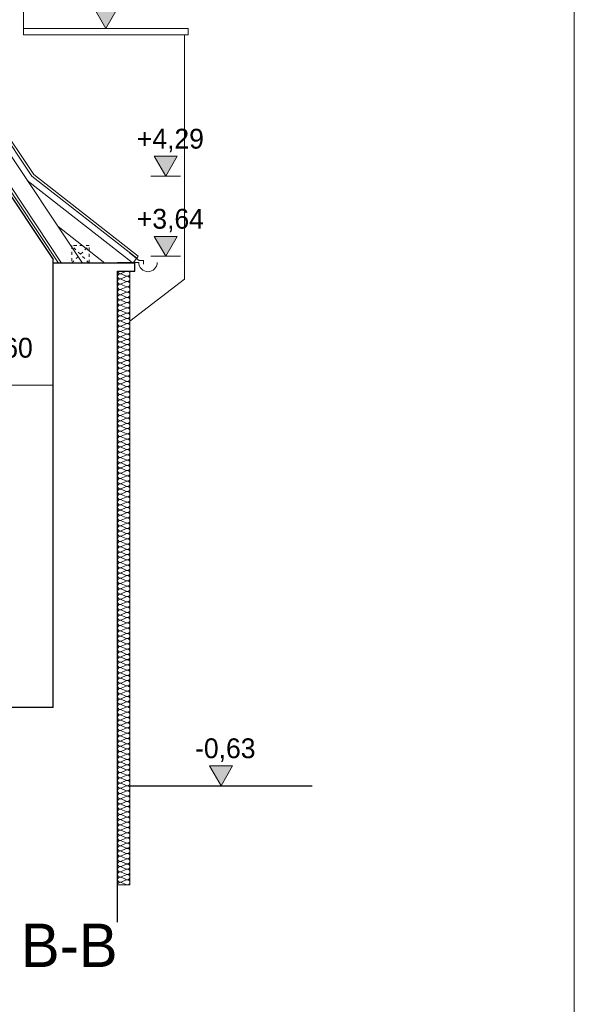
# Model space of a CAD drawing. Extents: x -623047 to -259286, y -27077 to 153279.
# Tile 9 of 190: x -586774 to -582297, y -14723 to -6782. Entities that reach past the tile are written whole.
import ezdxf

# ---------------------------------------------------------------- set-up
doc = ezdxf.new("R2010")
doc.units = 0
doc.header["$MEASUREMENT"] = 0
doc.linetypes.add('Hidden Line', pattern=[50, 25, -25])
for name, color, linetype, lineweight in [('Arch opisy_Nr_Pióra__21', 7, 'Continuous', 9), ('ARCH TABELA_Nr_Pióra__21', 7, 'Continuous', 9), ('INWENT BALUSTRADY_Nr_Pióra__21', 7, 'Continuous', 9), ('INWENT DACH_Nr_Pióra__21', 7, 'Continuous', 9), ('INWENT KONST. DREWNIANA_Nr_Pióra__1', 7, 'Continuous', 25), ('INWENT KONST. DREWNIANA_Nr_Pióra__21', 7, 'Continuous', 9), ('INWENT RURY SPUSTOWE_Nr_Pióra__21', 7, 'Continuous', 9), ('INWENT STROPY_Nr_Pióra__1', 7, 'Continuous', 25), ('INWENT TEREN_Nr_Pióra__1', 7, 'Continuous', 25), ('INWENT WYMIARY_Nr_Pióra__21', 7, 'Continuous', 9), ('INWENT.ŚCIANY_Nr_Pióra__1', 7, 'Continuous', 25), ('Istniejące stropy_Nr_Pióra__21', 7, 'Continuous', 9)]:
    doc.layers.add(name, color=color, linetype=linetype, lineweight=lineweight)
doc.layers.add('Inwent Izolacje', color=7, linetype='Continuous')
doc.layers.add('INWENT WYMIARY', color=7, linetype='Continuous')
for name, color, linetype, lineweight, true_color in [('Inwent Izolacje_Nr_Pióra__2', 7, 'Continuous', 13, 0x7f7f7f), ('INWENT.ŚCIANY_Nr_Pióra__2', 7, 'Continuous', 13, 0x7f7f7f), ('INWENT.ŚCIANY_Nr_Pióra__3', 7, 'Continuous', 13, 0xff6600)]:
    doc.layers.add(name, color=color, linetype=linetype, lineweight=lineweight, true_color=true_color)
doc.styles.add('GENERATED_STYLE_2', font='txt')
doc.styles.add('GENERATED_STYLE_6', font='txt')

# ---------------------------------------------------------------- blocks, each defined once
blk = doc.blocks.new('Izolacja cieplna 14_93', base_point=(-585983.4, -12959.6))
at = {"layer": 'Inwent Izolacje_Nr_Pióra__2', "linetype": 'Continuous'}
for p, q in [((-585913.2, -12961.4), (-585953.6, -12978.9)), ((-585953.6, -12982.4), (-585913.2, -13000)), ((-585913.2, -13003.5), (-585953.6, -13021)), ((-585953.6, -13024.5), (-585913.2, -13042.1)), ((-585913.2, -13045.6), (-585953.6, -13063.1)), ((-585953.6, -13066.6), (-585913.2, -13084.2)), ((-585913.2, -13087.7), (-585953.6, -13105.2)), ((-585953.6, -13108.8), (-585913.2, -13126.3)), ((-585913.2, -13129.8), (-585953.6, -13147.3)), ((-585953.6, -13150.9), (-585913.2, -13168.4)), ((-585913.2, -13171.9), (-585953.6, -13189.4)), ((-585953.6, -13193), (-585913.2, -13210.5)), ((-585913.2, -13214), (-585953.6, -13231.5)), ((-585953.6, -13235.1), (-585913.2, -13252.6)), ((-585913.2, -13256.1), (-585953.6, -13273.6)), ((-585953.6, -13277.2), (-585913.2, -13294.7)), ((-585913.2, -13298.2), (-585953.6, -13315.7)), ((-585953.6, -13319.3), (-585913.2, -13336.8)), ((-585913.2, -13340.3), (-585953.6, -13357.8)), ((-585953.6, -13361.4), (-585913.2, -13378.9)), ((-585913.2, -13382.4), (-585953.6, -13400)), ((-585953.6, -13403.5), (-585913.2, -13421)), ((-585913.2, -13424.5), (-585953.6, -13442.1)), ((-585953.6, -13445.6), (-585913.2, -13463.1)), ((-585913.2, -13466.6), (-585953.6, -13484.2)), ((-585953.6, -13487.7), (-585913.2, -13505.2)), ((-585913.2, -13508.8), (-585953.6, -13526.3)), ((-585953.6, -13529.8), (-585913.2, -13547.3)), ((-585913.2, -13550.9), (-585953.6, -13568.4)), ((-585953.6, -13571.9), (-585913.2, -13589.4)), ((-585913.2, -13593), (-585953.6, -13610.5)), ((-585953.6, -13614), (-585913.2, -13631.5)), ((-585913.2, -13635.1), (-585953.6, -13652.6)), ((-585953.6, -13656.1), (-585913.2, -13673.6)), ((-585913.2, -13677.2), (-585953.6, -13694.7)), ((-585953.6, -13698.2), (-585913.2, -13715.7)), ((-585913.2, -13719.3), (-585953.6, -13736.8)), ((-585953.6, -13740.3), (-585913.2, -13757.8))]:
    blk.add_line(p, q, dxfattribs=at)
for centre, start_param, end_param in [((-585962.1, -13001.7), 1.158004, 5.125183), ((-585962.1, -13043.8), 1.158004, 5.125183), ((-585962.1, -12959.6), 3.141593, 5.125182), ((-585904.7, -12980.7), 4.299595, 8.266775), ((-585904.7, -13022.8), 4.299595, 8.266775), ((-585962.1, -13085.9), 1.158004, 5.125183), ((-585904.7, -13064.9), 4.299595, 8.266775), ((-585904.7, -13107), 4.299595, 8.266775), ((-585962.1, -13128), 1.158004, 5.125183), ((-585962.1, -13170.1), 1.158004, 5.125183), ((-585904.7, -13149.1), 4.299595, 8.266775), ((-585904.7, -13191.2), 4.299595, 8.266775), ((-585962.1, -13212.2), 1.158004, 5.125183), ((-585962.1, -13254.4), 1.158004, 5.125183), ((-585904.7, -13233.3), 4.299595, 8.266775), ((-585904.7, -13275.4), 4.299595, 8.266775), ((-585962.1, -13296.5), 1.158004, 5.125183), ((-585962.1, -13338.6), 1.158004, 5.125183), ((-585904.7, -13317.5), 4.299595, 8.266775), ((-585904.7, -13359.6), 4.299595, 8.266775), ((-585962.1, -13380.7), 1.158004, 5.125183), ((-585962.1, -13422.8), 1.158004, 5.125183), ((-585904.7, -13401.7), 4.299595, 8.266775), ((-585962.1, -13464.9), 1.158004, 5.125183), ((-585962.1, -13507), 1.158004, 5.125183), ((-585904.7, -13443.8), 4.299595, 8.266775), ((-585904.7, -13485.9), 4.299595, 8.266775), ((-585962.1, -13549.1), 1.158004, 5.125183), ((-585962.1, -13591.2), 1.158004, 5.125183), ((-585904.7, -13528), 4.299595, 8.266775), ((-585904.7, -13570.1), 4.299595, 8.266775), ((-585962.1, -13633.3), 1.158004, 5.125183), ((-585962.1, -13675.4), 1.158004, 5.125183), ((-585904.7, -13612.2), 4.299595, 8.266775), ((-585904.7, -13654.4), 4.299595, 8.266775), ((-585962.1, -13717.5), 1.158004, 5.125183), ((-585904.7, -13696.5), 4.299595, 8.266775), ((-585904.7, -13738.6), 4.299595, 8.266775), ((-585962.1, -13759.6), 1.158004, 3.141593)]:
    blk.add_ellipse(centre, major_axis=(21.3, 0), ratio=0.989883, start_param=start_param, end_param=end_param, dxfattribs=at)
blk = doc.blocks.new('Izolacja cieplna 14_94', base_point=(-585983.4, -8809.6))
at = {"layer": 'Inwent Izolacje_Nr_Pióra__2', "linetype": 'Continuous'}
for p, q in [((-585913.2, -8811.4), (-585953.6, -8829)), ((-585953.6, -8832.6), (-585913.2, -8850.2)), ((-585913.2, -8853.7), (-585953.6, -8871.4)), ((-585953.6, -8874.9), (-585913.2, -8892.5)), ((-585913.2, -8896.1), (-585953.6, -8913.7)), ((-585953.6, -8917.3), (-585913.2, -8934.9)), ((-585913.2, -8938.4), (-585953.6, -8956.1)), ((-585953.6, -8959.6), (-585913.2, -8977.2)), ((-585913.2, -8980.8), (-585953.6, -8998.4)), ((-585953.6, -9002), (-585913.2, -9019.6)), ((-585913.2, -9023.1), (-585953.6, -9040.7)), ((-585953.6, -9044.3), (-585913.2, -9061.9)), ((-585913.2, -9065.5), (-585953.6, -9083.1)), ((-585953.6, -9086.6), (-585913.2, -9104.3)), ((-585913.2, -9107.8), (-585953.6, -9125.4)), ((-585953.6, -9129), (-585913.2, -9146.6)), ((-585913.2, -9150.2), (-585953.6, -9167.8)), ((-585953.6, -9171.3), (-585913.2, -9189)), ((-585913.2, -9192.5), (-585953.6, -9210.1)), ((-585953.6, -9213.7), (-585913.2, -9231.3)), ((-585913.2, -9234.9), (-585953.6, -9252.5)), ((-585953.6, -9256), (-585913.2, -9273.7)), ((-585913.2, -9277.2), (-585953.6, -9294.8)), ((-585953.6, -9298.4), (-585913.2, -9316)), ((-585913.2, -9319.6), (-585953.6, -9337.2)), ((-585953.6, -9340.7), (-585913.2, -9358.3)), ((-585913.2, -9361.9), (-585953.6, -9379.5)), ((-585953.6, -9383.1), (-585913.2, -9400.7)), ((-585913.2, -9404.3), (-585953.6, -9421.9)), ((-585953.6, -9425.4), (-585913.2, -9443)), ((-585913.2, -9446.6), (-585953.6, -9464.2)), ((-585953.6, -9467.8), (-585913.2, -9485.4)), ((-585913.2, -9488.9), (-585953.6, -9506.6)), ((-585953.6, -9510.1), (-585913.2, -9527.7)), ((-585913.2, -9531.3), (-585953.6, -9548.9)), ((-585953.6, -9552.5), (-585913.2, -9570.1)), ((-585913.2, -9573.6), (-585953.6, -9591.3)), ((-585953.6, -9594.8), (-585913.2, -9612.4)), ((-585913.2, -9616), (-585953.6, -9633.6)), ((-585953.6, -9637.2), (-585913.2, -9654.8)), ((-585913.2, -9658.3), (-585953.6, -9675.9)), ((-585953.6, -9679.5), (-585913.2, -9697.1)), ((-585913.2, -9700.7), (-585953.6, -9718.3)), ((-585953.6, -9721.9), (-585913.2, -9739.5)), ((-585913.2, -9743), (-585953.6, -9760.6)), ((-585953.6, -9764.2), (-585913.2, -9781.8)), ((-585913.2, -9785.4), (-585953.6, -9803)), ((-585953.6, -9806.5), (-585913.2, -9824.2)), ((-585913.2, -9827.7), (-585953.6, -9845.3)), ((-585953.6, -9848.9), (-585913.2, -9866.5)), ((-585913.2, -9870.1), (-585953.6, -9887.7)), ((-585953.6, -9891.2), (-585913.2, -9908.9)), ((-585913.2, -9912.4), (-585953.6, -9930)), ((-585953.6, -9933.6), (-585913.2, -9951.2)), ((-585913.2, -9954.8), (-585953.6, -9972.4)), ((-585953.6, -9975.9), (-585913.2, -9993.5)), ((-585913.2, -9997.1), (-585953.6, -10014.7)), ((-585953.6, -10018.3), (-585913.2, -10035.9)), ((-585913.2, -10039.5), (-585953.6, -10057.1)), ((-585953.6, -10060.6), (-585913.2, -10078.2)), ((-585913.2, -10081.8), (-585953.6, -10099.4)), ((-585953.6, -10103), (-585913.2, -10120.6)), ((-585913.2, -10124.1), (-585953.6, -10141.8)), ((-585953.6, -10145.3), (-585913.2, -10162.9)), ((-585913.2, -10166.5), (-585953.6, -10184.1)), ((-585953.6, -10187.7), (-585913.2, -10205.3)), ((-585913.2, -10208.8), (-585953.6, -10226.5)), ((-585953.6, -10230), (-585913.2, -10247.6)), ((-585913.2, -10251.2), (-585953.6, -10268.8)), ((-585953.6, -10272.4), (-585913.2, -10290)), ((-585913.2, -10293.5), (-585953.6, -10311.2)), ((-585953.6, -10314.7), (-585913.2, -10332.3)), ((-585913.2, -10335.9), (-585953.6, -10353.5)), ((-585953.6, -10357.1), (-585913.2, -10374.7)), ((-585913.2, -10378.2), (-585953.6, -10395.8)), ((-585953.6, -10399.4), (-585913.2, -10417)), ((-585913.2, -10420.6), (-585953.6, -10438.2)), ((-585953.6, -10441.7), (-585913.2, -10459.4)), ((-585913.2, -10462.9), (-585953.6, -10480.5)), ((-585953.6, -10484.1), (-585913.2, -10501.7)), ((-585913.2, -10505.3), (-585953.6, -10522.9)), ((-585953.6, -10526.4), (-585913.2, -10544.1)), ((-585913.2, -10547.6), (-585953.6, -10565.2)), ((-585953.6, -10568.8), (-585913.2, -10586.4)), ((-585913.2, -10590), (-585953.6, -10607.6)), ((-585953.6, -10611.1), (-585913.2, -10628.8)), ((-585913.2, -10632.3), (-585953.6, -10649.9)), ((-585953.6, -10653.5), (-585913.2, -10671.1)), ((-585913.2, -10674.7), (-585953.6, -10692.3)), ((-585953.6, -10695.8), (-585913.2, -10713.4)), ((-585913.2, -10717), (-585953.6, -10734.6)), ((-585953.6, -10738.2), (-585913.2, -10755.8)), ((-585913.2, -10759.4), (-585953.6, -10777)), ((-585953.6, -10780.5), (-585913.2, -10798.1)), ((-585913.2, -10801.7), (-585953.6, -10819.3)), ((-585953.6, -10822.9), (-585913.2, -10840.5)), ((-585913.2, -10844), (-585953.6, -10861.7)), ((-585953.6, -10865.2), (-585913.2, -10882.8)), ((-585913.2, -10886.4), (-585953.6, -10904)), ((-585953.6, -10907.6), (-585913.2, -10925.2)), ((-585913.2, -10928.7), (-585953.6, -10946.4)), ((-585953.6, -10949.9), (-585913.2, -10967.5)), ((-585913.2, -10971.1), (-585953.6, -10988.7)), ((-585953.6, -10992.3), (-585913.2, -11009.9)), ((-585913.2, -11013.4), (-585953.6, -11031.1)), ((-585953.6, -11034.6), (-585913.2, -11052.2)), ((-585913.2, -11055.8), (-585953.6, -11073.4)), ((-585953.6, -11077), (-585913.2, -11094.6)), ((-585913.2, -11098.1), (-585953.6, -11115.7)), ((-585953.6, -11119.3), (-585913.2, -11136.9)), ((-585913.2, -11140.5), (-585953.6, -11158.1)), ((-585953.6, -11161.6), (-585913.2, -11179.3)), ((-585913.2, -11182.8), (-585953.6, -11200.4)), ((-585953.6, -11204), (-585913.2, -11221.6)), ((-585913.2, -11225.2), (-585953.6, -11242.8)), ((-585953.6, -11246.3), (-585913.2, -11264)), ((-585913.2, -11267.5), (-585953.6, -11285.1)), ((-585953.6, -11288.7), (-585913.2, -11306.3)), ((-585913.2, -11309.9), (-585953.6, -11327.5)), ((-585953.6, -11331), (-585913.2, -11348.7)), ((-585913.2, -11352.2), (-585953.6, -11369.8)), ((-585953.6, -11373.4), (-585913.2, -11391)), ((-585913.2, -11394.6), (-585953.6, -11412.2)), ((-585953.6, -11415.7), (-585913.2, -11433.3)), ((-585913.2, -11436.9), (-585953.6, -11454.5)), ((-585953.6, -11458.1), (-585913.2, -11475.7)), ((-585913.2, -11479.3), (-585953.6, -11496.9)), ((-585953.6, -11500.4), (-585913.2, -11518)), ((-585913.2, -11521.6), (-585953.6, -11539.2)), ((-585953.6, -11542.8), (-585913.2, -11560.4)), ((-585913.2, -11563.9), (-585953.6, -11581.6)), ((-585953.6, -11585.1), (-585913.2, -11602.7)), ((-585913.2, -11606.3), (-585953.6, -11623.9)), ((-585953.6, -11627.5), (-585913.2, -11645.1)), ((-585913.2, -11648.6), (-585953.6, -11666.3)), ((-585953.6, -11669.8), (-585913.2, -11687.4)), ((-585913.2, -11691), (-585953.6, -11708.6)), ((-585953.6, -11712.2), (-585913.2, -11729.8)), ((-585913.2, -11733.3), (-585953.6, -11750.9)), ((-585953.6, -11754.5), (-585913.2, -11772.1)), ((-585913.2, -11775.7), (-585953.6, -11793.3)), ((-585953.6, -11796.9), (-585913.2, -11814.5)), ((-585913.2, -11818), (-585953.6, -11835.6)), ((-585953.6, -11839.2), (-585913.2, -11856.8)), ((-585913.2, -11860.4), (-585953.6, -11878)), ((-585953.6, -11881.5), (-585913.2, -11899.2)), ((-585913.2, -11902.7), (-585953.6, -11920.3)), ((-585953.6, -11923.9), (-585913.2, -11941.5)), ((-585913.2, -11945.1), (-585953.6, -11962.7)), ((-585953.6, -11966.2), (-585913.2, -11983.9)), ((-585913.2, -11987.4), (-585953.6, -12005)), ((-585953.6, -12008.6), (-585913.2, -12026.2)), ((-585913.2, -12029.8), (-585953.6, -12047.4)), ((-585953.6, -12050.9), (-585913.2, -12068.5)), ((-585913.2, -12072.1), (-585953.6, -12089.7)), ((-585953.6, -12093.3), (-585913.2, -12110.9)), ((-585913.2, -12114.5), (-585953.6, -12132.1)), ((-585953.6, -12135.6), (-585913.2, -12153.2)), ((-585913.2, -12156.8), (-585953.6, -12174.4)), ((-585953.6, -12178), (-585913.2, -12195.6)), ((-585913.2, -12199.1), (-585953.6, -12216.8)), ((-585953.6, -12220.3), (-585913.2, -12237.9)), ((-585913.2, -12241.5), (-585953.6, -12259.1)), ((-585953.6, -12262.7), (-585913.2, -12280.3)), ((-585913.2, -12283.8), (-585953.6, -12301.5)), ((-585953.6, -12305), (-585913.2, -12322.6)), ((-585913.2, -12326.2), (-585953.6, -12343.8)), ((-585953.6, -12347.4), (-585913.2, -12365)), ((-585913.2, -12368.5), (-585953.6, -12386.2)), ((-585953.6, -12389.7), (-585913.2, -12407.3)), ((-585913.2, -12410.9), (-585953.6, -12428.5)), ((-585953.6, -12432.1), (-585913.2, -12449.7)), ((-585913.2, -12453.2), (-585953.6, -12470.8)), ((-585953.6, -12474.4), (-585913.2, -12492)), ((-585913.2, -12495.6), (-585953.6, -12513.2)), ((-585953.6, -12516.7), (-585913.2, -12534.4)), ((-585913.2, -12537.9), (-585953.6, -12555.5)), ((-585953.6, -12559.1), (-585913.2, -12576.7)), ((-585913.2, -12580.3), (-585953.6, -12597.9)), ((-585953.6, -12601.4), (-585913.2, -12619.1)), ((-585913.2, -12622.6), (-585953.6, -12640.2)), ((-585953.6, -12643.8), (-585913.2, -12661.4)), ((-585913.2, -12665), (-585953.6, -12682.6)), ((-585953.6, -12686.1), (-585913.2, -12703.8)), ((-585913.2, -12707.3), (-585953.6, -12724.9)), ((-585953.6, -12728.5), (-585913.2, -12746.1)), ((-585913.2, -12749.7), (-585953.6, -12767.3)), ((-585953.6, -12770.8), (-585913.2, -12788.4)), ((-585913.2, -12792), (-585953.6, -12809.6)), ((-585953.6, -12813.2), (-585913.2, -12830.8)), ((-585913.2, -12834.4), (-585953.6, -12852)), ((-585953.6, -12855.5), (-585913.2, -12873.1)), ((-585913.2, -12876.7), (-585953.6, -12894.3)), ((-585953.6, -12897.9), (-585913.2, -12915.5)), ((-585913.2, -12919), (-585953.6, -12936.7)), ((-585953.6, -12940.2), (-585913.2, -12957.8))]:
    blk.add_line(p, q, dxfattribs=at)
for centre, start_param, end_param in [((-585962.1, -8809.6), 3.141593, 5.125182), ((-585904.7, -8830.8), 4.299595, 8.266775), ((-585962.1, -8852), 1.158004, 5.125183), ((-585962.1, -8894.3), 1.158004, 5.125183), ((-585904.7, -8873.1), 4.299595, 8.266775), ((-585904.7, -8915.5), 4.299595, 8.266775), ((-585962.1, -8936.7), 1.158004, 5.125183), ((-585962.1, -8979), 1.158004, 5.125183), ((-585904.7, -8957.8), 4.299595, 8.266775), ((-585962.1, -9021.3), 1.158004, 5.125183), ((-585962.1, -9063.7), 1.158004, 5.125183), ((-585904.7, -9000.2), 4.299595, 8.266775), ((-585904.7, -9042.5), 4.299595, 8.266775), ((-585962.1, -9106), 1.158004, 5.125183), ((-585962.1, -9148.4), 1.158004, 5.125183), ((-585904.7, -9084.9), 4.299595, 8.266775), ((-585904.7, -9127.2), 4.299595, 8.266775), ((-585962.1, -9190.7), 1.158004, 5.125183), ((-585962.1, -9233.1), 1.158004, 5.125183), ((-585904.7, -9169.6), 4.299595, 8.266775), ((-585904.7, -9211.9), 4.299595, 8.266775), ((-585962.1, -9275.4), 1.158004, 5.125183), ((-585904.7, -9254.3), 4.299595, 8.266775), ((-585904.7, -9296.6), 4.299595, 8.266775), ((-585962.1, -9317.8), 1.158004, 5.125183), ((-585962.1, -9360.1), 1.158004, 5.125183), ((-585904.7, -9339), 4.299595, 8.266775), ((-585904.7, -9381.3), 4.299595, 8.266775), ((-585962.1, -9402.5), 1.158004, 5.125183), ((-585962.1, -9444.8), 1.158004, 5.125183), ((-585904.7, -9423.6), 4.299595, 8.266775), ((-585904.7, -9466), 4.299595, 8.266775), ((-585962.1, -9487.2), 1.158004, 5.125183), ((-585962.1, -9529.5), 1.158004, 5.125183), ((-585904.7, -9508.3), 4.299595, 8.266775), ((-585904.7, -9550.7), 4.299595, 8.266775), ((-585962.1, -9571.9), 1.158004, 5.125183), ((-585962.1, -9614.2), 1.158004, 5.125183), ((-585904.7, -9593), 4.299595, 8.266775), ((-585962.1, -9656.6), 1.158004, 5.125183), ((-585962.1, -9698.9), 1.158004, 5.125183), ((-585904.7, -9635.4), 4.299595, 8.266775), ((-585904.7, -9677.7), 4.299595, 8.266775), ((-585962.1, -9741.2), 1.158004, 5.125183), ((-585962.1, -9783.6), 1.158004, 5.125183), ((-585904.7, -9720.1), 4.299595, 8.266775), ((-585904.7, -9762.4), 4.299595, 8.266775), ((-585962.1, -9825.9), 1.158004, 5.125183), ((-585962.1, -9868.3), 1.158004, 5.125183), ((-585904.7, -9804.8), 4.299595, 8.266775), ((-585904.7, -9847.1), 4.299595, 8.266775), ((-585962.1, -9910.6), 1.158004, 5.125183), ((-585904.7, -9889.5), 4.299595, 8.266775), ((-585904.7, -9931.8), 4.299595, 8.266775), ((-585962.1, -9953), 1.158004, 5.125183), ((-585962.1, -9995.3), 1.158004, 5.125183), ((-585904.7, -9974.2), 4.299595, 8.266775), ((-585904.7, -10016.5), 4.299595, 8.266775), ((-585962.1, -10037.7), 1.158004, 5.125183), ((-585962.1, -10080), 1.158004, 5.125183), ((-585904.7, -10058.8), 4.299595, 8.266775), ((-585904.7, -10101.2), 4.299595, 8.266775), ((-585962.1, -10122.4), 1.158004, 5.125183), ((-585962.1, -10164.7), 1.158004, 5.125183), ((-585904.7, -10143.5), 4.299595, 8.266775), ((-585904.7, -10185.9), 4.299595, 8.266775), ((-585962.1, -10207.1), 1.158004, 5.125183), ((-585962.1, -10249.4), 1.158004, 5.125183), ((-585904.7, -10228.2), 4.299595, 8.266775), ((-585962.1, -10291.8), 1.158004, 5.125183), ((-585962.1, -10334.1), 1.158004, 5.125183), ((-585904.7, -10270.6), 4.299595, 8.266775), ((-585904.7, -10312.9), 4.299595, 8.266775), ((-585962.1, -10376.5), 1.158004, 5.125183), ((-585962.1, -10418.8), 1.158004, 5.125183), ((-585904.7, -10355.3), 4.299595, 8.266775), ((-585904.7, -10397.6), 4.299595, 8.266775), ((-585962.1, -10461.1), 1.158004, 5.125183), ((-585962.1, -10503.5), 1.158004, 5.125183), ((-585904.7, -10440), 4.299595, 8.266775), ((-585904.7, -10482.3), 4.299595, 8.266775), ((-585962.1, -10545.8), 1.158004, 5.125183), ((-585904.7, -10524.7), 4.299595, 8.266775), ((-585904.7, -10567), 4.299595, 8.266775), ((-585962.1, -10588.2), 1.158004, 5.125183), ((-585962.1, -10630.5), 1.158004, 5.125183), ((-585904.7, -10609.4), 4.299595, 8.266775), ((-585904.7, -10651.7), 4.299595, 8.266775), ((-585962.1, -10672.9), 1.158004, 5.125183), ((-585962.1, -10715.2), 1.158004, 5.125183), ((-585904.7, -10694.1), 4.299595, 8.266775), ((-585904.7, -10736.4), 4.299595, 8.266775), ((-585962.1, -10757.6), 1.158004, 5.125183), ((-585962.1, -10799.9), 1.158004, 5.125183), ((-585904.7, -10778.7), 4.299595, 8.266775), ((-585904.7, -10821.1), 4.299595, 8.266775), ((-585962.1, -10842.3), 1.158004, 5.125183), ((-585962.1, -10884.6), 1.158004, 5.125183), ((-585904.7, -10863.4), 4.299595, 8.266775), ((-585962.1, -10927), 1.158004, 5.125183), ((-585962.1, -10969.3), 1.158004, 5.125183), ((-585904.7, -10905.8), 4.299595, 8.266775), ((-585904.7, -10948.1), 4.299595, 8.266775), ((-585962.1, -11011.7), 1.158004, 5.125183), ((-585962.1, -11054), 1.158004, 5.125183), ((-585904.7, -10990.5), 4.299595, 8.266775), ((-585904.7, -11032.8), 4.299595, 8.266775), ((-585962.1, -11096.3), 1.158004, 5.125183), ((-585962.1, -11138.7), 1.158004, 5.125183), ((-585904.7, -11075.2), 4.299595, 8.266775), ((-585904.7, -11117.5), 4.299595, 8.266775), ((-585962.1, -11181), 1.158004, 5.125183), ((-585904.7, -11159.9), 4.299595, 8.266775), ((-585904.7, -11202.2), 4.299595, 8.266775), ((-585962.1, -11223.4), 1.158004, 5.125183), ((-585962.1, -11265.7), 1.158004, 5.125183), ((-585904.7, -11244.6), 4.299595, 8.266775), ((-585904.7, -11286.9), 4.299595, 8.266775), ((-585962.1, -11308.1), 1.158004, 5.125183), ((-585962.1, -11350.4), 1.158004, 5.125183), ((-585904.7, -11329.3), 4.299595, 8.266775), ((-585904.7, -11371.6), 4.299595, 8.266775), ((-585962.1, -11392.8), 1.158004, 5.125183), ((-585962.1, -11435.1), 1.158004, 5.125183), ((-585904.7, -11414), 4.299595, 8.266775), ((-585904.7, -11456.3), 4.299595, 8.266775), ((-585962.1, -11477.5), 1.158004, 5.125183), ((-585962.1, -11519.8), 1.158004, 5.125183), ((-585904.7, -11498.6), 4.299595, 8.266775), ((-585962.1, -11562.2), 1.158004, 5.125183), ((-585962.1, -11604.5), 1.158004, 5.125183), ((-585904.7, -11541), 4.299595, 8.266775), ((-585904.7, -11583.3), 4.299595, 8.266775), ((-585962.1, -11646.9), 1.158004, 5.125183), ((-585962.1, -11689.2), 1.158004, 5.125183), ((-585904.7, -11625.7), 4.299595, 8.266775), ((-585904.7, -11668), 4.299595, 8.266775), ((-585962.1, -11731.6), 1.158004, 5.125183), ((-585962.1, -11773.9), 1.158004, 5.125183), ((-585904.7, -11710.4), 4.299595, 8.266775), ((-585904.7, -11752.7), 4.299595, 8.266775), ((-585962.1, -11816.2), 1.158004, 5.125183), ((-585904.7, -11795.1), 4.299595, 8.266775), ((-585904.7, -11837.4), 4.299595, 8.266775), ((-585962.1, -11858.6), 1.158004, 5.125183), ((-585962.1, -11900.9), 1.158004, 5.125183), ((-585904.7, -11879.8), 4.299595, 8.266775), ((-585904.7, -11922.1), 4.299595, 8.266775), ((-585962.1, -11943.3), 1.158004, 5.125183), ((-585962.1, -11985.6), 1.158004, 5.125183), ((-585904.7, -11964.5), 4.299595, 8.266775), ((-585904.7, -12006.8), 4.299595, 8.266775), ((-585962.1, -12028), 1.158004, 5.125183), ((-585962.1, -12070.3), 1.158004, 5.125183), ((-585904.7, -12049.2), 4.299595, 8.266775), ((-585904.7, -12091.5), 4.299595, 8.266775), ((-585962.1, -12112.7), 1.158004, 5.125183), ((-585962.1, -12155), 1.158004, 5.125183), ((-585904.7, -12133.8), 4.299595, 8.266775), ((-585962.1, -12197.4), 1.158004, 5.125183), ((-585962.1, -12239.7), 1.158004, 5.125183), ((-585904.7, -12176.2), 4.299595, 8.266775), ((-585904.7, -12218.5), 4.299595, 8.266775), ((-585962.1, -12282.1), 1.158004, 5.125183), ((-585962.1, -12324.4), 1.158004, 5.125183), ((-585904.7, -12260.9), 4.299595, 8.266775), ((-585904.7, -12303.2), 4.299595, 8.266775), ((-585962.1, -12366.8), 1.158004, 5.125183), ((-585962.1, -12409.1), 1.158004, 5.125183), ((-585904.7, -12345.6), 4.299595, 8.266775), ((-585904.7, -12387.9), 4.299595, 8.266775), ((-585962.1, -12451.5), 1.158004, 5.125183), ((-585904.7, -12430.3), 4.299595, 8.266775), ((-585904.7, -12472.6), 4.299595, 8.266775), ((-585962.1, -12493.8), 1.158004, 5.125183), ((-585962.1, -12536.1), 1.158004, 5.125183), ((-585904.7, -12515), 4.299595, 8.266775), ((-585904.7, -12557.3), 4.299595, 8.266775), ((-585962.1, -12578.5), 1.158004, 5.125183), ((-585962.1, -12620.8), 1.158004, 5.125183), ((-585904.7, -12599.7), 4.299595, 8.266775), ((-585904.7, -12642), 4.299595, 8.266775), ((-585962.1, -12663.2), 1.158004, 5.125183), ((-585962.1, -12705.5), 1.158004, 5.125183), ((-585904.7, -12684.4), 4.299595, 8.266775), ((-585904.7, -12726.7), 4.299595, 8.266775), ((-585962.1, -12747.9), 1.158004, 5.125183), ((-585962.1, -12790.2), 1.158004, 5.125183), ((-585904.7, -12769.1), 4.299595, 8.266775), ((-585962.1, -12832.6), 1.158004, 5.125183), ((-585962.1, -12874.9), 1.158004, 5.125183), ((-585904.7, -12811.4), 4.299595, 8.266775), ((-585904.7, -12853.7), 4.299595, 8.266775), ((-585962.1, -12917.3), 1.158004, 5.125183), ((-585962.1, -12959.6), 1.158004, 3.141593), ((-585904.7, -12896.1), 4.299595, 8.266775), ((-585904.7, -12938.4), 4.299595, 8.266775)]:
    blk.add_ellipse(centre, major_axis=(21.3, 0), ratio=0.995564, start_param=start_param, end_param=end_param, dxfattribs=at)
blk = doc.blocks.new('Wymiary_49', base_point=(-586078.4, -6854.6))
at = {"layer": 'INWENT WYMIARY_Nr_Pióra__21', "linetype": 'Continuous'}
blk.add_hatch(color=256, dxfattribs=at).paths.add_polyline_path([(-586078.4, -6854.6), (-586171.2, -6694.6), (-585985.6, -6694.6)], flags=0)
for p, q in [((-586078.4, -6854.6), (-586171.2, -6694.6)), ((-586171.2, -6694.6), (-585985.6, -6694.6)), ((-585985.6, -6694.6), (-586078.4, -6854.6)), ((-586078.4, -6854.6), (-586198.4, -6854.6)), ((-586078.4, -6854.6), (-585958.4, -6854.6))]:
    blk.add_line(p, q, dxfattribs=at)
at = {"layer": 'INWENT WYMIARY_Nr_Pióra__21', "insert": (-586311.8, -6662.6), "char_height": 160, "attachment_point": 7, "style": 'GENERATED_STYLE_2'}
blk.add_mtext('{+5,48}', dxfattribs=at)
blk = doc.blocks.new('Wymiary_63', base_point=(-585594.7, -8689.4))
at = {"layer": 'INWENT WYMIARY_Nr_Pióra__21', "linetype": 'Continuous'}
blk.add_hatch(color=256, dxfattribs=at).paths.add_polyline_path([(-585594.7, -8689.4), (-585687.5, -8529.4), (-585501.9, -8529.4)], flags=0)
for p, q in [((-585594.7, -8689.4), (-585687.5, -8529.4)), ((-585687.5, -8529.4), (-585501.9, -8529.4)), ((-585501.9, -8529.4), (-585594.7, -8689.4)), ((-585594.7, -8689.4), (-585714.7, -8689.4)), ((-585594.7, -8689.4), (-585474.7, -8689.4))]:
    blk.add_line(p, q, dxfattribs=at)
at = {"layer": 'INWENT WYMIARY_Nr_Pióra__21', "insert": (-585828.1, -8497.4), "char_height": 160, "attachment_point": 7, "style": 'GENERATED_STYLE_2'}
blk.add_mtext('{+3,64}', dxfattribs=at)
blk = doc.blocks.new('Wymiary_64', base_point=(-586976.1, -9729.6))
at = {"layer": 'INWENT WYMIARY_Nr_Pióra__21', "linetype": 'Continuous'}
blk.add_hatch(color=256, dxfattribs=at).paths.add_polyline_path([(-586976.1, -9729.6), (-587068.9, -9569.6), (-586883.3, -9569.6)], flags=0)
for p, q in [((-586976.1, -9729.6), (-587068.9, -9569.6)), ((-587068.9, -9569.6), (-586883.3, -9569.6)), ((-586883.3, -9569.6), (-586976.1, -9729.6)), ((-586976.1, -9729.6), (-587096.1, -9729.6)), ((-586976.1, -9729.6), (-586856.1, -9729.6))]:
    blk.add_line(p, q, dxfattribs=at)
at = {"layer": 'INWENT WYMIARY_Nr_Pióra__21', "insert": (-587209.5, -9537.6), "char_height": 160, "attachment_point": 7, "style": 'GENERATED_STYLE_2'}
blk.add_mtext('{+2,60}', dxfattribs=at)
blk = doc.blocks.new('Wymiary_131', base_point=(-585147.9, -12959.6))
at = {"layer": 'INWENT WYMIARY_Nr_Pióra__21', "linetype": 'Continuous'}
blk.add_hatch(color=256, dxfattribs=at).paths.add_polyline_path([(-585147.9, -12959.6), (-585240.7, -12799.6), (-585055.1, -12799.6)], flags=0)
for p, q in [((-585147.9, -12959.6), (-585240.7, -12799.6)), ((-585240.7, -12799.6), (-585055.1, -12799.6)), ((-585055.1, -12799.6), (-585147.9, -12959.6)), ((-585147.9, -12959.6), (-585267.9, -12959.6)), ((-585147.9, -12959.6), (-585027.9, -12959.6))]:
    blk.add_line(p, q, dxfattribs=at)
at = {"layer": 'INWENT WYMIARY_Nr_Pióra__21', "insert": (-585358, -12767.6), "char_height": 160, "attachment_point": 7, "style": 'GENERATED_STYLE_2'}
blk.add_mtext('{-0,63}', dxfattribs=at)
blk = doc.blocks.new('Wymiary_136', base_point=(-585594.7, -8043.7))
at = {"layer": 'INWENT WYMIARY_Nr_Pióra__21', "linetype": 'Continuous'}
blk.add_hatch(color=256, dxfattribs=at).paths.add_polyline_path([(-585594.7, -8043.7), (-585687.5, -7883.7), (-585501.9, -7883.7)], flags=0)
for p, q in [((-585594.7, -8043.7), (-585687.5, -7883.7)), ((-585687.5, -7883.7), (-585501.9, -7883.7)), ((-585501.9, -7883.7), (-585594.7, -8043.7)), ((-585594.7, -8043.7), (-585714.7, -8043.7)), ((-585594.7, -8043.7), (-585474.7, -8043.7))]:
    blk.add_line(p, q, dxfattribs=at)
at = {"layer": 'INWENT WYMIARY_Nr_Pióra__21', "insert": (-585828.1, -7851.7), "char_height": 160, "attachment_point": 7, "style": 'GENERATED_STYLE_2'}
blk.add_mtext('{+4,29}', dxfattribs=at)

msp = doc.modelspace()

# ---------------------------------------------------------------- linework, layer by layer
at = {"layer": 'ARCH TABELA_Nr_Pióra__21', "linetype": 'Continuous'}
msp.add_line((-582297, 1872.9), (-582297, -26577.1), dxfattribs=at)
at = {"layer": 'INWENT BALUSTRADY_Nr_Pióra__21', "linetype": 'Continuous'}
msp.add_line((-586503.4, -9729.6), (-587773.4, -9729.6), dxfattribs=at)
at = {"layer": 'INWENT DACH_Nr_Pióra__21', "linetype": 'Continuous'}
for p, q in [((-586675.8, -8043.7), (-585829.1, -8705.1)), ((-586660.9, -8029.9), (-585816.8, -8689.4)), ((-585888.5, -8662.4), (-585810.5, -8723.3)), ((-585816.8, -8689.4), (-585856.1, -8739.6)), ((-585810.5, -8723.3), (-585773.4, -8723.3)), ((-585773.4, -8723.3), (-585773.4, -8753.3)), ((-585813.4, -8739.6), (-585983.4, -8739.6))]:
    msp.add_line(p, q, dxfattribs=at)
at = {"layer": 'INWENT KONST. DREWNIANA_Nr_Pióra__1', "linetype": 'Continuous'}
msp.add_line((-586503.4, -12329.6), (-589523.4, -12329.6), dxfattribs=at)
at = {"layer": 'INWENT KONST. DREWNIANA_Nr_Pióra__21', "linetype": 'Continuous'}
for p, q in [((-591023.4, -1505), (-586660.9, -8029.9)), ((-591023.4, -1541), (-586675.8, -8043.7)), ((-591023.4, -1631), (-586267.3, -8744.6)), ((-589571.4, -4054.6), (-586435.7, -8744.6)), ((-586712.9, -8078.1), (-585866.2, -8739.6)), ((-586464.2, -8450.1), (-586087.2, -8744.6))]:
    msp.add_line(p, q, dxfattribs=at)
at = {"layer": 'INWENT KONST. DREWNIANA_Nr_Pióra__21', "linetype": 'Hidden Line'}
for p, q in [((-586213.4, -8604.6), (-586353.4, -8604.6)), ((-586353.4, -8604.6), (-586353.4, -8744.6)), ((-586353.4, -8744.6), (-586213.4, -8604.6)), ((-586213.4, -8744.6), (-586353.4, -8604.6)), ((-586213.4, -8744.6), (-586213.4, -8604.6)), ((-586353.4, -8744.6), (-586213.4, -8744.6))]:
    msp.add_line(p, q, dxfattribs=at)
at = {"layer": 'INWENT RURY SPUSTOWE_Nr_Pióra__21', "linetype": 'Continuous'}
msp.add_arc((-585738.4, -8739.6), 75, 180, 0, dxfattribs=at)
at = {"layer": 'INWENT STROPY_Nr_Pióra__1', "linetype": 'Continuous'}
msp.add_line((-587770.8, -6819.6), (-586503.4, -8715.3), dxfattribs=at)
at = {"layer": 'INWENT TEREN_Nr_Pióra__1', "linetype": 'Continuous'}
msp.add_line((-585883.4, -12959.6), (-584412.5, -12959.6), dxfattribs=at)
at = {"layer": 'INWENT.ŚCIANY_Nr_Pióra__1', "linetype": 'Continuous'}
for p, q in [((-586503.4, -12329.6), (-586503.4, -8715.3)), ((-586083.4, -8744.6), (-586503.4, -8744.6)), ((-585843.4, -8744.6), (-586173.4, -8744.6)), ((-585983.4, -14059.6), (-585983.4, -8809.6)), ((-585983.4, -8809.6), (-585843.4, -8809.6)), ((-585843.4, -8809.6), (-585843.4, -8744.6))]:
    msp.add_line(p, q, dxfattribs=at)
at = {"layer": 'INWENT.ŚCIANY_Nr_Pióra__2', "linetype": 'Continuous'}
for p, q in [((-586743.4, -6904.6), (-586743.4, -5439.6)), ((-585413.4, -6854.6), (-586743.4, -6854.6)), ((-585413.4, -6904.6), (-586743.4, -6904.6)), ((-585443.4, -8874.6), (-585443.4, -6904.6)), ((-585413.4, -6904.6), (-585413.4, -6854.6)), ((-585443.4, -8874.6), (-585883.4, -9214.6))]:
    msp.add_line(p, q, dxfattribs=at)
at = {"layer": 'INWENT.ŚCIANY_Nr_Pióra__3', "linetype": 'Continuous'}
for q in [(-585883.4, -8809.6), (-585983.4, -13759.6)]:
    msp.add_line((-585883.4, -13759.6), q, dxfattribs=at)
at = {"layer": 'Istniejące stropy_Nr_Pióra__21', "linetype": 'Continuous'}
msp.add_line((-587760.2, -6799.6), (-586459.7, -8744.6), dxfattribs=at)

# ---------------------------------------------------------------- block references
at = {"layer": 'Inwent Izolacje', "color": 104, "linetype": 'Continuous', "lineweight": 13, "true_color": 0x029e21}
for name, p in [('Izolacja cieplna 14_94', (-585983.4, -8809.6)), ('Izolacja cieplna 14_93', (-585983.4, -12959.6))]:
    msp.add_blockref(name, p, dxfattribs=at)
at = {"layer": 'INWENT WYMIARY', "linetype": 'Continuous'}
for name, p in [('Wymiary_49', (-586078.4, -6854.6)), ('Wymiary_136', (-585594.7, -8043.7)), ('Wymiary_63', (-585594.7, -8689.4)), ('Wymiary_64', (-586976.1, -9729.6)), ('Wymiary_131', (-585147.9, -12959.6))]:
    msp.add_blockref(name, p, dxfattribs=at)

# ---------------------------------------------------------------- texts
at = {"layer": 'Arch opisy_Nr_Pióra__21', "linetype": 'Continuous', "insert": (-585983.4, -14072), "char_height": 350, "attachment_point": 3, "style": 'GENERATED_STYLE_6'}
msp.add_mtext('{PRZEKRÓJ B-B}', dxfattribs=at)

doc.saveas('drawing.dxf')
